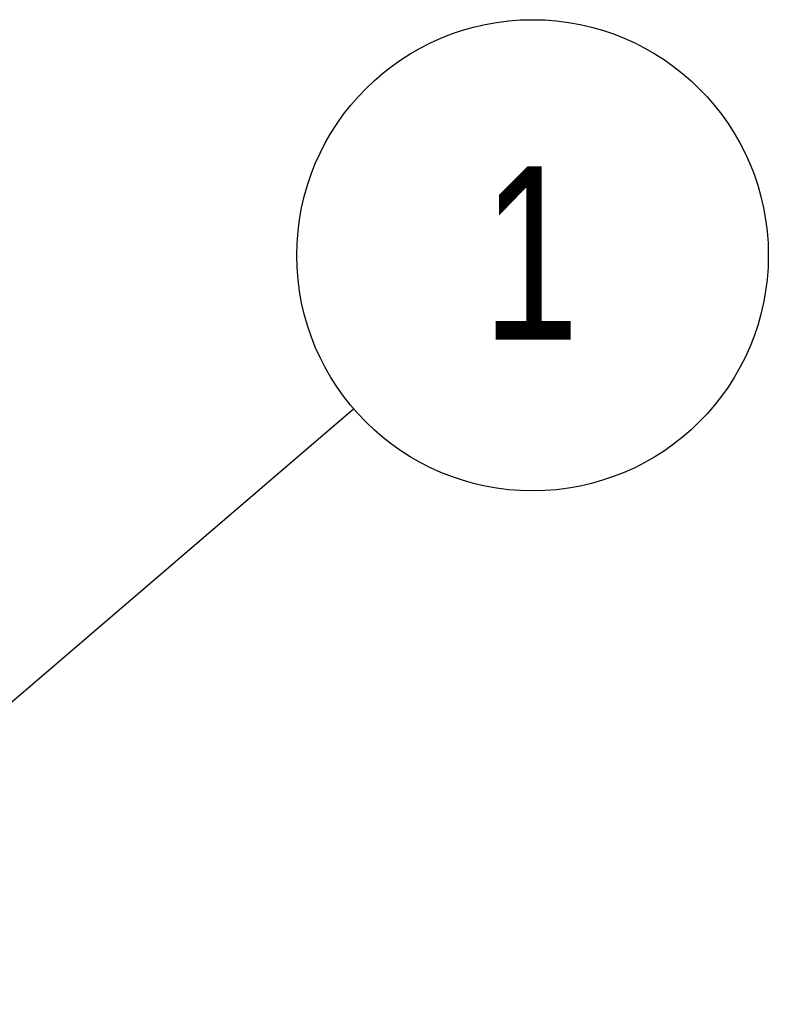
# Model space of a CAD drawing. Header units: millimetres. Extents: x 0 to 840, y -35 to 594.
# Tile 8 of 14: x 505 to 536, y 330 to 370. Entities that reach past the tile are written whole.
import ezdxf

# ---------------------------------------------------------------- set-up
doc = ezdxf.new("R2010")
doc.units = ezdxf.units.MM
doc.header["$LTSCALE"] = 2
doc.layers.add('SYM', color=179, linetype='Continuous')
doc.styles.add('SLDTEXTSTYLE0', font='TXT', dxfattribs={"width": 0.75})
doc.dimstyles.new('SLDDIMSTYLE1', dxfattribs={"dimtxt": 0.18, "dimasz": 1.524, "dimexe": 0, "dimexo": 0.0625, "dimgap": 0, "dimtad": 0, "dimtih": 1, "dimtoh": 1, "dimdec": 0, "dimrnd": 1e-09, "dimzin": 0, "dimdsep": 46, "dimtxsty": 'Standard', "dimblk1": 'DOT', "dimblk2": 'DOT', "dimsah": 1, "dimcen": 0.09, "dimadec": 0, "dimazin": 0, "dimtfac": 1.524, "dimtdec": 0, "dimtofl": 0, "dimtmove": 0, "dimatfit": 3, "dimldrblk": 'DOT', "dimfxl": 0, "dimfrac": 2, "dimtolj": 1, "dimtzin": 0, "dimarcsym": 0})

# ---------------------------------------------------------------- blocks, each defined once
blk = doc.blocks.new('SW_NOTE_0')
at = {"layer": 'SYM', "color": 0}
blk.add_circle((7.216, 6.189), 9.507, dxfattribs=at)
at = {"layer": 'SYM', "color": 0, "insert": (7.146, 9.779), "char_height": 7, "attachment_point": 2, "style": 'SLDTEXTSTYLE0'}
blk.add_mtext('1', dxfattribs=at)
blk = doc.blocks.new('_DOT')
at = {"color": 0, "linetype": 'ByBlock', "lineweight": -2}
blk.add_line((-0.5, 0), (-1, 0), dxfattribs=at)
at = {"color": 0, "linetype": 'ByBlock', "const_width": 0.5}
blk.add_lwpolyline([(-0.25, 0, 1), (0.25, 0, 1)], format="xyb", close=True, dxfattribs=at)

msp = doc.modelspace()

# ---------------------------------------------------------------- block references
at = {"layer": 'SYM'}
msp.add_blockref('SW_NOTE_0', (518.837, 354.346), dxfattribs=at)

# ---------------------------------------------------------------- leaders
msp.add_leader([(491.702, 331.076), (518.837, 354.346)], dimstyle='SLDDIMSTYLE1', dxfattribs=at)

doc.saveas('drawing.dxf')
